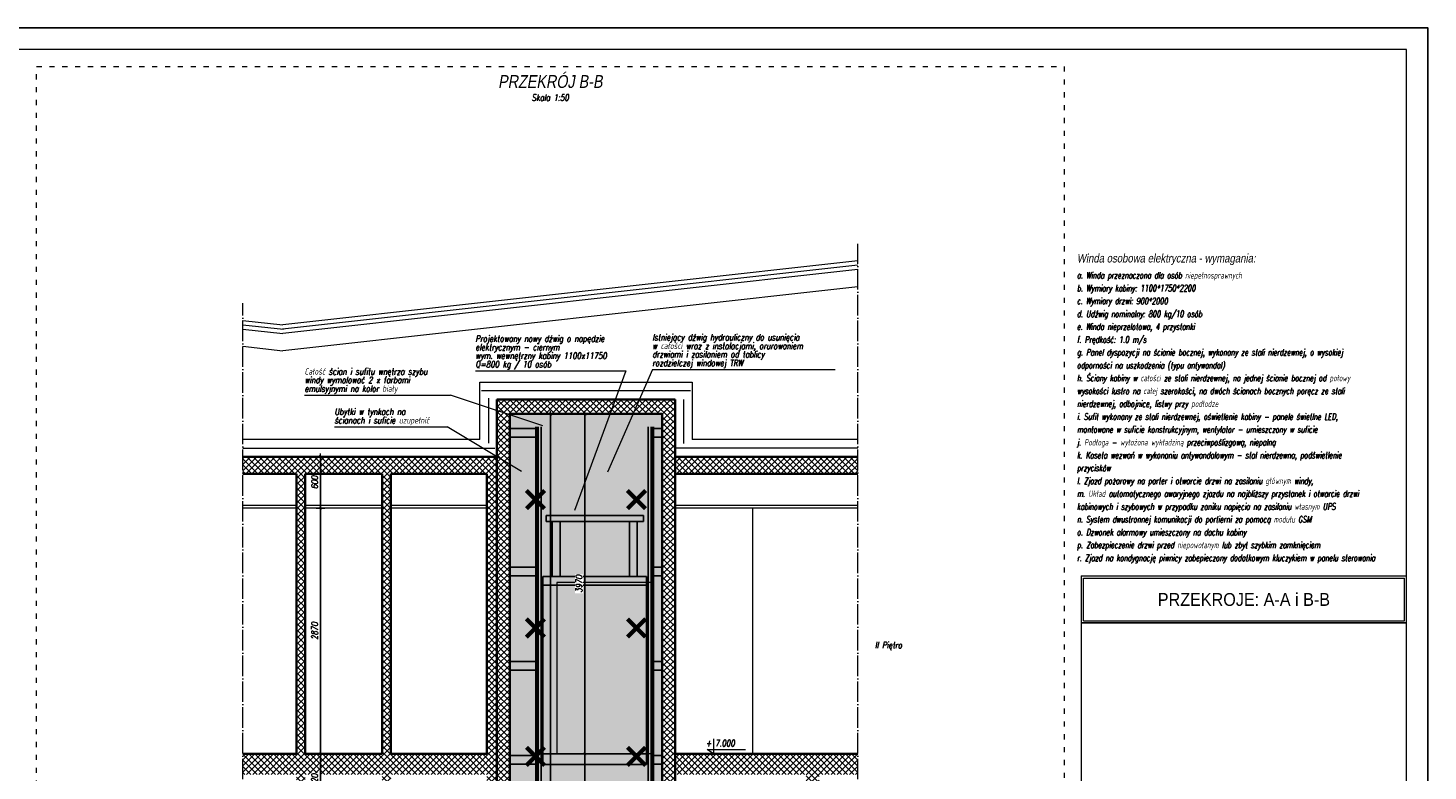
# Model space of a CAD drawing. Header units: millimetres. Extents: x 558 to 31258, y -5755 to 11028.
# Tile 58 of 58: x 29623 to 31258, y 10160 to 11028. Entities that reach past the tile are written whole.
import ezdxf
from ezdxf.enums import TextEntityAlignment as Align

# ---------------------------------------------------------------- set-up
doc = ezdxf.new("R2010")
doc.units = ezdxf.units.MM
doc.linetypes.add('ACAD_ISO03W100', pattern=[30, 12, -18])
doc.linetypes.add('ACAD_ISO04W100', pattern=[30, 24, -3, 0, -3])
doc.layers.add('K_Dzwig', color=10, linetype='Continuous')
for name, color, linetype, lineweight in [('K_Grube', 4, 'Continuous', 35), ('K_Kreskowanie', 8, 'Continuous', 5), ('K_Opis_zmienny', 2, 'Continuous', 13), ('K_Osie', 1, 'ACAD_ISO04W100', 5), ('K_Ramka', 7, 'Continuous', 18), ('K_Widokowe', 6, 'Continuous', 13), ('K_Wyburzenia', 8, 'Continuous', 5), ('K_Wymiarowanie', 84, 'Continuous', 13)]:
    doc.layers.add(name, color=color, linetype=linetype, lineweight=lineweight)
doc.styles.add('Podtytuł 50', font='arial.ttf', dxfattribs={"width": 0.8, "oblique": 10, "height": 10})
doc.styles.get("Standard").update_dxf_attribs({"font": 'arial.ttf'})
doc.styles.add('Tytuł 50', font='arial.ttf', dxfattribs={"width": 0.8, "oblique": 10, "height": 15})
doc.styles.add('Zwykły 20', font='romans.shx', dxfattribs={"width": 0.8, "oblique": 10, "height": 3})
doc.styles.add('Zwykły 50', font='romans.shx', dxfattribs={"width": 0.8, "oblique": 10, "height": 7.5})
doc.linetypes.add('GRADZINOWANIE', pattern='A,0.00254,-2.54,[134,ltypeshp.shx,S=2.54,R=0,X=-2.54,Y=0],-5.08,[134,ltypeshp.shx,S=2.54,R=180,X=2.54,Y=0],-2.54', length=10.16254)
doc.dimstyles.new('Skala_50', dxfattribs={"dimtxt": 7.5, "dimasz": 1, "dimexe": 1.25, "dimexo": 0.625, "dimgap": 3, "dimtad": 1, "dimdec": 1, "dimlfac": 10, "dimrnd": 0.5, "dimdsep": 46, "dimtxsty": 'Zwykły 50', "dimblk": 'Wymiar', "dimcen": 2.5, "dimse1": 1, "dimse2": 1, "dimazin": 0, "dimtfac": 1, "dimtdec": 1, "dimtix": 1, "dimtmove": 0, "dimatfit": 3, "dimfxl": 1, "dimtfill": 1, "dimarcsym": 0})
pattern_1 = [(45, (102.2885, 0), (-3.59210245, 3.59210245), []), (135, (102.2885, 0), (-3.59210245, -3.59210245), [])]

# ---------------------------------------------------------------- blocks, each defined once
blk = doc.blocks.new('gufy')
at = {"layer": 'K_Dzwig'}
for p, q in [((21600.8, -16077.5), (21631.2, -16077.5)), ((21600.8, -16087.6), (21631.2, -16087.6)), ((21631.2, -17478.6), (21631.2, -16075.5)), ((21632, -17478.6), (21632, -16075.5)), ((21634.1, -17478.6), (21634.1, -16075.5)), ((21637.4, -17478.6), (21637.4, -16075.5)), ((21762.6, -17478.6), (21762.6, -16075.5)), ((21766, -17478.6), (21766, -16075.5)), ((21768, -17478.6), (21768, -16075.5)), ((21768.8, -17478.6), (21768.8, -16075.5)), ((21778.8, -16077.5), (21768.8, -16077.5)), ((21778.8, -16087.6), (21768.8, -16087.6)), ((21756.9, -16179.2), (21643.3, -16179.2)), ((21643.3, -16186.2), (21643.3, -16179.2)), ((21756.9, -16186.2), (21643.3, -16186.2)), ((21650.5, -16250.2), (21650.5, -16186.2)), ((21659.5, -16250.2), (21659.5, -16186.2)), ((21740.6, -16250.2), (21740.6, -16186.2)), ((21749.6, -16250.2), (21749.6, -16186.2)), ((21756.9, -16186.2), (21756.9, -16179.2)), ((21600.8, -16239.5), (21631.2, -16239.5)), ((21600.8, -16249.6), (21631.2, -16249.6)), ((21639.6, -16469.8), (21639.6, -16250.2)), ((21760.6, -16250.2), (21639.6, -16250.2)), ((21760.6, -16469.8), (21760.6, -16250.2)), ((21778.8, -16239.5), (21768.8, -16239.5)), ((21778.8, -16249.6), (21768.8, -16249.6)), ((21760.6, -16260.5), (21639.6, -16260.5)), ((21600.8, -16349.5), (21631.2, -16349.5)), ((21778.8, -16349.5), (21768.8, -16349.5)), ((21600.8, -16359.6), (21631.2, -16359.6)), ((21778.8, -16359.6), (21768.8, -16359.6)), ((21600.8, -16459.5), (21631.2, -16459.5)), ((21760.6, -16457.5), (21639.6, -16457.5)), ((21778.8, -16459.5), (21768.8, -16459.5)), ((21600.8, -16469.6), (21631.2, -16469.6)), ((21760.6, -16469.8), (21639.6, -16469.8)), ((21778.8, -16469.6), (21768.8, -16469.6)), ((21600.8, -16569.5), (21631.2, -16569.5)), ((21778.8, -16569.5), (21768.8, -16569.5)), ((21600.8, -16579.6), (21631.2, -16579.6)), ((21778.8, -16579.6), (21768.8, -16579.6)), ((21600.8, -16679.5), (21631.2, -16679.5)), ((21600.8, -16689.6), (21631.2, -16689.6)), ((21778.8, -16679.5), (21768.8, -16679.5)), ((21778.8, -16689.6), (21768.8, -16689.6)), ((21600.8, -16789.5), (21631.2, -16789.5)), ((21778.8, -16789.5), (21768.8, -16789.5)), ((21600.8, -16799.6), (21631.2, -16799.6)), ((21778.8, -16799.6), (21768.8, -16799.6)), ((21600.8, -16899.5), (21631.2, -16899.5)), ((21778.8, -16899.5), (21768.8, -16899.5)), ((21600.8, -16909.6), (21631.2, -16909.6)), ((21778.8, -16909.6), (21768.8, -16909.6)), ((21600.8, -17009.5), (21631.2, -17009.5)), ((21600.8, -17019.6), (21631.2, -17019.6)), ((21778.8, -17009.5), (21768.8, -17009.5)), ((21778.8, -17019.6), (21768.8, -17019.6)), ((21600.8, -17119.5), (21631.2, -17119.5)), ((21600.8, -17129.6), (21631.2, -17129.6)), ((21778.8, -17119.5), (21768.8, -17119.5)), ((21778.8, -17129.6), (21768.8, -17129.6)), ((21600.8, -17229.5), (21631.2, -17229.5)), ((21778.8, -17229.5), (21768.8, -17229.5)), ((21600.8, -17239.6), (21631.2, -17239.6)), ((21778.8, -17239.6), (21768.8, -17239.6)), ((21600.8, -17339.5), (21631.2, -17339.5)), ((21778.8, -17339.5), (21768.8, -17339.5)), ((21600.8, -17349.6), (21631.2, -17349.6)), ((21778.8, -17349.6), (21768.8, -17349.6)), ((21600.8, -17449.5), (21631.2, -17449.5)), ((21600.8, -17459.6), (21631.2, -17459.6)), ((21760.6, -17458.5), (21639.4, -17458.5)), ((21639.4, -17540.5), (21639.4, -17458.5)), ((21760.6, -17540.5), (21760.6, -17458.5)), ((21778.8, -17449.5), (21768.8, -17449.5)), ((21778.8, -17459.6), (21768.8, -17459.6)), ((21631.2, -17478.6), (21637.4, -17478.6)), ((21768.8, -17478.6), (21762.6, -17478.6))]:
    blk.add_line(p, q, dxfattribs=at)
blk = doc.blocks.new('Wymiar')
for p, q in [((-3.8, 0), (3.8, 0)), ((0, -5), (0, 5))]:
    blk.add_line(p, q)
at = {"const_width": 0.5}
blk.add_lwpolyline([(-1.8, -1.8), (1.8, 1.8)], dxfattribs=at)
blk = doc.blocks.new('*D864')
at = {"layer": 'Defpoints', "color": 0}
for p in [(30233.2, 10577), (30245, 10577), (30253.5, 9097)]:
    blk.add_point(p, dxfattribs=at)
at = {"layer": 'K_Wymiarowanie', "color": 0, "lineweight": -2, "ltscale": 5}
blk.add_line((30233.2, 9098), (30233.2, 10576), dxfattribs=at)
at = {"layer": 'K_Wymiarowanie', "color": 0, "linetype": 'ByBlock', "lineweight": -2}
for p, rotation in [((30233.2, 10577), 90), ((30233.2, 9097), 270)]:
    blk.add_blockref('Wymiar', p, dxfattribs=dict(at, rotation=rotation))
at = {"layer": 'K_Wymiarowanie', "color": 0, "ltscale": 5, "insert": (30226.5, 9837), "char_height": 7.5, "attachment_point": 5, "rotation": 90, "style": 'Zwykły 50', "bg_fill": 3, "box_fill_scale": 1.1, "bg_fill_color": 256, "bg_fill_true_color": 13158600, "bg_fill_transparency": 0}
blk.add_mtext('14800', dxfattribs=at)
blk = doc.blocks.new('*D868')
at = {"layer": 'Defpoints', "color": 0}
for p in [(30273.3, 10180), (30291, 10180), (30302.4, 9830)]:
    blk.add_point(p, dxfattribs=at)
at = {"layer": 'K_Wymiarowanie', "color": 0, "lineweight": -2, "ltscale": 5}
blk.add_line((30273.3, 9831), (30273.3, 10179), dxfattribs=at)
at = {"layer": 'K_Wymiarowanie', "color": 0, "linetype": 'ByBlock', "lineweight": -2}
for p, rotation in [((30273.3, 10180), 90), ((30273.3, 9830), 270)]:
    blk.add_blockref('Wymiar', p, dxfattribs=dict(at, rotation=rotation))
at = {"layer": 'K_Wymiarowanie', "color": 0, "ltscale": 5, "insert": (30266.5, 10005), "char_height": 7.5, "attachment_point": 5, "rotation": 90, "style": 'Zwykły 50', "bg_fill": 3, "box_fill_scale": 1.1, "bg_fill_color": 256, "bg_fill_true_color": 13158600, "bg_fill_transparency": 0}
blk.add_mtext('3500', dxfattribs=at)
blk = doc.blocks.new('*D869')
at = {"layer": 'Defpoints', "color": 0}
for p in [(30273.3, 10577), (30311.6, 10577), (30291, 10180)]:
    blk.add_point(p, dxfattribs=at)
at = {"layer": 'K_Wymiarowanie', "color": 0, "lineweight": -2, "ltscale": 5}
blk.add_line((30273.3, 10181), (30273.3, 10576), dxfattribs=at)
at = {"layer": 'K_Wymiarowanie', "color": 0, "linetype": 'ByBlock', "lineweight": -2}
for p, rotation in [((30273.3, 10577), 90), ((30273.3, 10180), 270)]:
    blk.add_blockref('Wymiar', p, dxfattribs=dict(at, rotation=rotation))
at = {"layer": 'K_Wymiarowanie', "color": 0, "ltscale": 5, "insert": (30266.5, 10378.5), "char_height": 7.5, "attachment_point": 5, "rotation": 90, "style": 'Zwykły 50', "bg_fill": 3, "box_fill_scale": 1.1, "bg_fill_color": 256, "bg_fill_true_color": 13158600, "bg_fill_transparency": 0}
blk.add_mtext('3970', dxfattribs=at)
blk = doc.blocks.new('*D874')
at = {"layer": 'Defpoints', "color": 0}
for p in [(29964.6, 10180), (30014.3, 10180), (30008.3, 10118)]:
    blk.add_point(p, dxfattribs=at)
at = {"layer": 'K_Wymiarowanie', "color": 0, "lineweight": -2, "ltscale": 5}
blk.add_line((29964.6, 10119), (29964.6, 10179), dxfattribs=at)
at = {"layer": 'K_Wymiarowanie', "color": 0, "linetype": 'ByBlock', "lineweight": -2}
for p, rotation in [((29964.6, 10180), 90), ((29964.6, 10118), 270)]:
    blk.add_blockref('Wymiar', p, dxfattribs=dict(at, rotation=rotation))
at = {"layer": 'K_Wymiarowanie', "color": 0, "ltscale": 5, "insert": (29957.8, 10149), "char_height": 7.5, "attachment_point": 5, "rotation": 90, "style": 'Zwykły 50', "bg_fill": 3, "box_fill_scale": 1.1, "bg_fill_color": 256, "bg_fill_true_color": 13158600, "bg_fill_transparency": 0}
blk.add_mtext('620', dxfattribs=at)
blk = doc.blocks.new('*D875')
at = {"layer": 'Defpoints', "color": 0}
for p in [(29964.6, 10467), (30014.3, 10467), (30014.3, 10180)]:
    blk.add_point(p, dxfattribs=at)
at = {"layer": 'K_Wymiarowanie', "color": 0, "lineweight": -2, "ltscale": 5}
blk.add_line((29964.6, 10181), (29964.6, 10466), dxfattribs=at)
at = {"layer": 'K_Wymiarowanie', "color": 0, "linetype": 'ByBlock', "lineweight": -2}
for p, rotation in [((29964.6, 10467), 90), ((29964.6, 10180), 270)]:
    blk.add_blockref('Wymiar', p, dxfattribs=dict(at, rotation=rotation))
at = {"layer": 'K_Wymiarowanie', "color": 0, "ltscale": 5, "insert": (29957.8, 10323.5), "char_height": 7.5, "attachment_point": 5, "rotation": 90, "style": 'Zwykły 50', "bg_fill": 3, "box_fill_scale": 1.1, "bg_fill_color": 256, "bg_fill_true_color": 13158600, "bg_fill_transparency": 0}
blk.add_mtext('2870', dxfattribs=at)
blk = doc.blocks.new('*D876')
at = {"layer": 'Defpoints', "color": 0}
for p in [(29964.6, 10527), (30014.3, 10527), (30014.3, 10467)]:
    blk.add_point(p, dxfattribs=at)
at = {"layer": 'K_Wymiarowanie', "color": 0, "lineweight": -2, "ltscale": 5}
blk.add_line((29964.6, 10468), (29964.6, 10526), dxfattribs=at)
at = {"layer": 'K_Wymiarowanie', "color": 0, "linetype": 'ByBlock', "lineweight": -2}
for p, rotation in [((29964.6, 10527), 90), ((29964.6, 10467), 270)]:
    blk.add_blockref('Wymiar', p, dxfattribs=dict(at, rotation=rotation))
at = {"layer": 'K_Wymiarowanie', "color": 0, "ltscale": 5, "insert": (29957.8, 10497), "char_height": 7.5, "attachment_point": 5, "rotation": 90, "style": 'Zwykły 50', "bg_fill": 3, "box_fill_scale": 1.1, "bg_fill_color": 256, "bg_fill_true_color": 13158600, "bg_fill_transparency": 0}
blk.add_mtext('600', dxfattribs=at)

msp = doc.modelspace()

# ---------------------------------------------------------------- hatches: boundary and pattern name
at = {"layer": 'K_Kreskowanie', "ltscale": 5}
h = msp.add_hatch(dxfattribs=at)
h.set_pattern_fill('ANSI37', color=256, scale=1.6)
h.set_pattern_definition(pattern_1)
h.paths.add_polyline_path([(30378.679, 10594.004), (30170.679, 10594.004), (30170.679, 9077.004), (30378.679, 9077.004), (30378.679, 10594.004)], is_closed=False)
h.paths.add_polyline_path([(30363.679, 9097.004), (30185.679, 9097.004), (30185.679, 10577.004), (30363.679, 10577.004), (30363.679, 9097.004)], is_closed=False, flags=16)
h.paths.add_polyline_path([(30240.679, 9830.004), (30240.679, 10030.004), (30353.679, 10030.004), (30353.679, 9830.004), (30240.679, 9830.004)], is_closed=False, flags=0)
h.paths.add_polyline_path([(30240.679, 9480.004), (30240.679, 9680.004), (30353.679, 9680.004), (30353.679, 9480.004), (30240.679, 9480.004)], is_closed=False, flags=0)
h.paths.add_polyline_path([(30353.679, 10380.004), (30353.679, 10180.004), (30240.679, 10180.004), (30240.679, 10380.004), (30353.679, 10380.004)], is_closed=False, flags=0)
h.paths.add_polyline_path([(30353.679, 9397.004), (30353.679, 9197.004), (30240.679, 9197.004), (30240.679, 9397.004), (30353.679, 9397.004)], is_closed=False, flags=0)
h = msp.add_hatch(dxfattribs=at)
h.set_pattern_fill('ANSI37', color=256, scale=1.6)
h.set_pattern_definition(pattern_1)
h.paths.add_polyline_path([(30170.679, 10527.004), (29873.89, 10527.004), (29873.89, 10507.004), (29936.679, 10507.004), (29936.679, 10180.004), (29873.89, 10180.004), (29873.89, 10156.004), (29936.679, 10156.004), (29936.679, 9830.004), (29873.89, 9830.004), (29873.89, 9802.004), (29935.679, 9802.004), (29935.679, 9480.004), (29873.89, 9480.004), (29873.89, 9451.004), (30135.679, 9451.004), (30135.679, 9437.004), (30170.679, 9437.004), (30170.679, 10527.004)], is_closed=False)
h.paths.add_polyline_path([(30036.679, 10180.004), (29946.679, 10180.004), (29946.679, 10507.004), (30036.679, 10507.004), (30036.679, 10180.004)], is_closed=False, flags=16)
h.paths.add_polyline_path([(30158.679, 10180.004), (30046.679, 10180.004), (30046.679, 10507.004), (30158.679, 10507.004), (30158.679, 10180.004)], is_closed=False, flags=16)
h.paths.add_polyline_path([(30036.679, 9830.004), (29946.679, 9830.004), (29946.679, 10156.004), (30036.679, 10156.004), (30036.679, 9830.004)], is_closed=False, flags=16)
h.paths.add_polyline_path([(30158.679, 9830.004), (30046.679, 9830.004), (30046.679, 10156.004), (30158.679, 10156.004), (30158.679, 9830.004)], is_closed=False, flags=16)
h.paths.add_polyline_path([(30045.679, 9802.004), (30157.679, 9802.004), (30157.679, 9480.004), (30045.679, 9480.004), (30045.679, 9802.004)], is_closed=False, flags=16)
h.paths.add_polyline_path([(29945.679, 9802.004), (30035.679, 9802.004), (30035.679, 9480.004), (29945.679, 9480.004), (29945.679, 9802.004)], is_closed=False, flags=16)
h = msp.add_hatch(dxfattribs=at)
h.set_pattern_fill('ANSI37', color=256, scale=1.6)
h.set_pattern_definition(pattern_1)
h.paths.add_polyline_path([(30378.679, 10527.004), (30378.679, 10507.004), (30592.15, 10507.004), (30592.15, 10527.004), (30378.679, 10527.004)], is_closed=False)
h = msp.add_hatch(dxfattribs=at)
h.set_pattern_fill('ANSI37', color=256, scale=1.6)
h.set_pattern_definition(pattern_1)
h.paths.add_polyline_path([(30592.15, 9177.004), (30592.15, 9197.004), (30521.495, 9197.004), (30521.495, 9451.004), (30592.15, 9451.004), (30592.15, 9480.004), (30532.306, 9480.004), (30532.306, 9802.004), (30592.15, 9802.004), (30592.15, 9830.004), (30546.834, 9830.004), (30546.834, 10156.004), (30592.15, 10156.004), (30592.15, 10180.004), (30378.679, 10180.004), (30378.679, 10156.004), (30531.679, 10156.004), (30531.679, 9830.004), (30378.679, 9830.004), (30378.679, 9802.004), (30519.199, 9802.004), (30519.199, 9480.004), (30378.679, 9480.004), (30378.679, 9437.004), (30413.679, 9437.004), (30413.679, 9451.004), (30497.679, 9451.004), (30497.679, 9197.004), (30378.679, 9197.004), (30378.679, 9177.004), (30592.15, 9177.004)], is_closed=False)
at = {"layer": 'K_Wyburzenia'}
h = msp.add_hatch(dxfattribs=at)
h.set_pattern_fill('AR-CONC', color=256, scale=0.05)
h.set_pattern_definition([(50, (22945.816, 12065.275), (9.1092334, -0.796954), [0.9525, -10.4775]), (355, (22945.816, 12065.275), (-1.762171, 9.552842), [0.762, -8.382029]), (100.45144, (22946.575, 12065.209), (7.347062, 8.755888), [0.8095, -8.904512]), (46.1842, (22945.816, 12067.815), (13.553952, -2.102116), [1.42875, -15.71625]), (96.63556, (22946.946, 12067.64), (11.870207, 12.371306), [1.21425, -13.35678]), (351.18415, (22945.816, 12067.815), (11.870207, 12.371306), [1.142998, -12.572987]), (21, (22947.086, 12067.18), (7.5807196, -5.11326), [0.9525, -10.4775]), (326, (22947.086, 12067.18), (3.090101, 9.209398), [0.762, -8.382]), (71.45145, (22947.718, 12066.754), (10.670821, 4.096138), [0.8095, -8.904497]), (37.5, (22945.816, 12065.2752), (0.1544302, 4.227752), [0, -8.2804, 0, -8.509, 0, -8.41375]), (7.5, (22945.816, 12065.275), (3.340983, 5.0090287), [0, -4.8514, 0, -8.0899, 0, -3.20675]), (327.5, (22942.984, 12065.2752), (6.7795298, -0.2864372), [0, -3.175, 0, -9.906, 0, -13.1445]), (317.5, (22941.714, 12065.275), (7.406459, 1.2713246), [0, -4.1275, 0, -6.5786, 0, -9.3345])])
h.paths.add_polyline_path([(30185.679, 10577.004), (30185.679, 9097.004), (30363.679, 9097.004), (30363.679, 10577.004), (30185.679, 10577.004)], is_closed=False)

# ---------------------------------------------------------------- linework, layer by layer
at = {"layer": 'K_Grube', "ltscale": 5}
for p, q in [((30170.679, 10180.004), (30170.679, 10594.004)), ((30170.679, 10594.004), (30378.679, 10594.004)), ((30378.679, 10594.004), (30378.679, 10180.004)), ((30185.679, 10577.004), (30185.679, 9830.004)), ((30185.679, 10577.004), (30363.679, 10577.004)), ((30363.679, 10577.004), (30363.679, 9830.004)), ((30170.679, 10527.004), (29873.89, 10527.004)), ((30592.15, 10527.004), (30378.679, 10527.004)), ((29936.679, 10507.004), (29873.89, 10507.004)), ((29936.679, 10507.004), (29936.679, 10180.004)), ((29946.679, 10507.004), (29946.679, 10180.004)), ((30036.679, 10507.004), (29946.679, 10507.004)), ((30036.679, 10507.004), (30036.679, 10180.004)), ((30158.679, 10507.004), (30046.679, 10507.004)), ((30046.679, 10507.004), (30046.679, 10180.004)), ((30158.679, 10507.004), (30158.679, 10180.004)), ((30592.15, 10507.004), (30378.679, 10507.004)), ((29936.679, 10180.004), (29873.89, 10180.004)), ((30036.679, 10180.004), (29946.679, 10180.004)), ((30158.679, 10180.004), (30046.679, 10180.004)), ((30170.679, 10180.004), (30170.679, 9830.004)), ((30592.15, 10180.004), (30378.679, 10180.004)), ((30378.679, 10180.004), (30378.679, 9830.004))]:
    msp.add_line(p, q, dxfattribs=at)
at = {"layer": 'K_Kreskowanie', "ltscale": 5}
for p, q in [((30150.679, 10614.004), (30398.679, 10614.004)), ((30150.679, 10547.004), (30150.679, 10614.004)), ((30398.679, 10614.004), (30398.679, 10547.004)), ((30150.679, 10547.004), (29873.89, 10547.004)), ((30592.15, 10547.004), (30398.679, 10547.004))]:
    msp.add_line(p, q, dxfattribs=at)
at = {"layer": 'K_Kreskowanie', "linetype": 'GRADZINOWANIE', "ltscale": 0.8}
for p, q in [((30396.56, 10604.004), (30152.59, 10604.004)), ((30160.679, 10595.266), (30160.679, 10542.785)), ((30388.679, 10594.056), (30388.679, 10542.68)), ((29873.89, 10537.004), (30168.233, 10537.004)), ((30592.15, 10537.004), (30380.192, 10537.004))]:
    msp.add_line(p, q, dxfattribs=at)
at = {"layer": 'K_Opis_zmienny'}
for p, q in [((30145.538, 10627.538), (30321.11, 10627.538)), ((30352.153, 10629.088), (30565.517, 10629.088)), ((29946.049, 10599.14), (30116.356, 10599.14)), ((29980.919, 10562.119), (30112.608, 10562.119)), ((30199.318, 10509.877), (30112.608, 10562.119)), ((30423.598, 10197.504), (30423.598, 10180.004)), ((30416.098, 10185.004), (30461.098, 10185.004)), ((30423.598, 10180.004), (30416.098, 10185.004))]:
    msp.add_line(p, q, dxfattribs=at)
at = {"layer": 'K_Osie'}
for p, q in [((30592.15, 9157.004), (30592.15, 10775.837)), ((29873.89, 9157.004), (29873.89, 10706.286))]:
    msp.add_line(p, q, dxfattribs=at)
at = {"layer": 'K_Ramka'}
for p, q in [((30853.02, 10387.836), (30853.02, 8952.836)), ((30853.02, 10387.836), (31233.02, 10387.836)), ((30853.02, 10387.836), (30853.02, 8952.836)), ((30855.52, 10385.336), (31230.52, 10385.336)), ((30855.52, 10335.336), (30855.52, 10385.336)), ((31230.52, 10335.336), (31230.52, 10385.336)), ((30855.52, 10335.336), (31230.52, 10335.336)), ((30853.02, 10332.836), (31233.02, 10332.836)), ((31233.02, 10332.836), (30853.02, 10332.836))]:
    msp.add_line(p, q, dxfattribs=at)
at = {"layer": 'K_Widokowe', "linetype": 'GRADZINOWANIE', "ltscale": 0.35}
for p, q in [((30592.15, 10750.806), (29920.126, 10675.984)), ((29873.89, 10681.255), (29921.232, 10675.984))]:
    msp.add_line(p, q, dxfattribs=at)
at = {"layer": 'K_Widokowe', "ltscale": 5}
for p, q in [((30592.15, 10755.837), (29920.679, 10681.076)), ((30592.15, 10745.775), (29920.679, 10671.015)), ((30592.15, 10725.651), (29920.679, 10650.891)), ((29873.89, 10686.286), (29920.679, 10681.076)), ((29873.89, 10676.224), (29920.679, 10671.015)), ((29873.89, 10656.1), (29920.679, 10650.891)), ((29936.679, 10470.004), (29873.89, 10470.004)), ((29936.679, 10467.004), (29873.89, 10467.004)), ((30036.679, 10470.004), (29946.679, 10470.004)), ((30036.679, 10467.004), (29946.679, 10467.004)), ((30158.679, 10470.004), (30046.679, 10470.004)), ((30158.679, 10467.004), (30046.679, 10467.004)), ((30592.15, 10470.004), (30378.679, 10470.004)), ((30592.15, 10467.004), (30378.679, 10467.004)), ((30468.952, 10467.004), (30468.952, 10180.004))]:
    msp.add_line(p, q, dxfattribs=at)
at = {"layer": 'K_Widokowe', "color": 10, "ltscale": 5}
for p, q in [((30240.679, 10380.004), (30240.679, 10180.004)), ((30353.679, 10380.004), (30240.679, 10380.004)), ((30353.679, 10380.004), (30353.679, 10180.004)), ((30353.679, 10180.004), (30240.679, 10180.004))]:
    msp.add_line(p, q, dxfattribs=at)
at = {"layer": 'K_Wyburzenia', "color": 9, "const_width": 5}
for points in [[(30323.072, 10487.611), (30344.285, 10466.398)], [(30344.285, 10487.611), (30323.072, 10466.398)], [(30323.072, 10337.611), (30344.285, 10316.398)], [(30344.285, 10337.611), (30323.072, 10316.398)], [(30323.072, 10187.611), (30344.285, 10166.398)], [(30344.285, 10187.611), (30323.072, 10166.398)]]:
    msp.add_lwpolyline(points, dxfattribs=at)

# ---------------------------------------------------------------- block references
at = {"layer": 'K_Wymiarowanie'}
msp.add_blockref('gufy', (8584.854, 26637.497), dxfattribs=at)

# ---------------------------------------------------------------- texts
at = {"layer": 'K_Opis_zmienny', "oblique": 10, "width": 0.8}
for s, height, style, p in [('PRZEKRÓJ B-B', 15, 'Tytuł 50', (30233.02, 10965.336)), ('Skala 1:50', 7.5, 'Zwykły 50', (30233.02, 10946.586))]:
    msp.add_text(s, height=height, dxfattribs=dict(at, style=style)).set_placement(p, align=Align.MIDDLE_CENTER)
at = {"layer": 'K_Opis_zmienny', "style": 'Zwykły 50', "oblique": 10, "width": 0.8}
for s, p in [('Projektowany nowy dźwig o napędzie', (30145.538, 10665.038)), ('w całości wraz z instalacjami, orurowaniem', (30352.153, 10656.588)), ('Istniejący dźwig hydrauliczny do usunięcia', (30352.153, 10666.588)), ('wym. wewnętrzny kabiny 1100x11750', (30145.538, 10645.038)), ('elektrycznym - ciernym', (30145.538, 10655.038)), ('drzwiami i zasilaniem od tablicy', (30352.153, 10646.588)), ('Całość ścian i sufitu wnętrza szybu', (29946.049, 10626.64)), ('Q=800 kg / 10 osób', (30145.538, 10635.038)), ('rozdzielczej windowej TRW', (30352.153, 10636.588)), ('windy wymalować 2 x farbami', (29946.049, 10616.64)), ('emulsyjnymi na kolor biały', (29946.049, 10606.64)), ('Ubytki w tynkach na', (29980.919, 10579.619)), ('ścianach i suficie uzupełnić', (29980.919, 10569.619)), ('II Piętro', (30612.15, 10307.004)), ('+ 7.000', (30414.598, 10192.504))]:
    msp.add_text(s, height=7.5, dxfattribs=at).set_placement(p, align=Align.MIDDLE_LEFT)
at = {"layer": 'K_Ramka', "oblique": 10}
for s, height, style, width, p in [('Winda osobowa elektryczna - wymagania: ', 10, 'Podtytuł 50', 0.8, (30848.02, 10758.915)), ('a. Winda przeznaczona dla osób niepełnosprawnych', 7.5, 'Zwykły 20', 0.7, (30848.02, 10738.915)), ('b. Wymiary kabiny: 1100*1750*2200', 7.5, 'Zwykły 20', 0.7, (30848.02, 10723.915)), ('c. Wymiary drzwi: 900*2000', 7.5, 'Zwykły 20', 0.7, (30848.02, 10708.915)), ('d. Udźwig nominalny: 800 kg/10 osób', 7.5, 'Zwykły 20', 0.7, (30848.02, 10693.915)), ('e. Winda nieprzelotowa, 4 przystanki', 7.5, 'Zwykły 20', 0.7, (30848.02, 10678.915)), ('f. Prędkość: 1.0 m/s', 7.5, 'Zwykły 20', 0.7, (30848.02, 10663.915)), ('g. Panel dyspozycji na ścianie bocznej, wykonany ze stali nierdzewnej, o wysokiej', 7.5, 'Zwykły 20', 0.7, (30848.02, 10648.915)), ('odporności na uszkodzenia (typu antywandal)', 7.5, 'Zwykły 20', 0.7, (30848.02, 10633.915)), ('h. Ściany kabiny w całości ze stali nierdzewnej, na jednej ścianie bocznej od połowy', 7.5, 'Zwykły 20', 0.7, (30848.02, 10618.915)), ('wysokości lustro na całej szerokości, na dwóch ścianach bocznych poręcz ze stali', 7.5, 'Zwykły 20', 0.7, (30848.02, 10603.915)), ('i. Sufit wykonany ze stali nierdzewnej, oświetlenie kabiny - panele świetlne LED,', 7.5, 'Zwykły 20', 0.7, (30848.02, 10573.915)), ('nierdzewnej, odbojnice, listwy przy podłodze', 7.5, 'Zwykły 20', 0.7, (30848.02, 10588.915)), ('montowane w suficie konstrukcyjnym, wentylator - umieszczony w suficie', 7.5, 'Zwykły 20', 0.7, (30848.02, 10558.915)), ('j. Podłoga - wyłożona wykładziną przeciwpoślizgową, niepalną', 7.5, 'Zwykły 20', 0.7, (30848.02, 10543.915)), ('k. Kaseta wezwań w wykonaniu antywandalowym - stal nierdzewna, podświetlenie', 7.5, 'Zwykły 20', 0.7, (30848.02, 10528.915)), ('przycisków', 7.5, 'Zwykły 20', 0.7, (30848.02, 10513.915)), ('l. Zjazd pożarowy na parter i otwarcie drzwi na zasilaniu głównym windy,', 7.5, 'Zwykły 20', 0.7, (30848.02, 10498.915)), ('m. Układ automatycznego awaryjnego zjazdu na najbliższy przystanek i otwarcie drzwi', 7.5, 'Zwykły 20', 0.7, (30848.02, 10483.915)), ('kabinowych i szybowych w przypadku zaniku napięcia na zasilaniu własnym UPS', 7.5, 'Zwykły 20', 0.7, (30848.02, 10468.915)), ('n. System dwustronnej komunikacji do portierni za pomocą modułu GSM', 7.5, 'Zwykły 20', 0.7, (30848.02, 10453.915)), ('o. Dzwonek alarmowy umieszczony na dachu kabiny', 7.5, 'Zwykły 20', 0.7, (30848.02, 10438.915)), ('p. Zabezpieczenie drzwi przed niepowołanym lub zbyt szybkim zamknięciem', 7.5, 'Zwykły 20', 0.7, (30848.02, 10423.915)), ('r. Zjazd na kondygnację piwnicy zabepieczony dodatkowym kluczykiem w panelu sterowania', 7.5, 'Zwykły 20', 0.7, (30848.02, 10408.915))]:
    msp.add_text(s, height=height, dxfattribs=dict(at, style=style, width=width)).set_placement(p, align=Align.MIDDLE_LEFT)
at = {"layer": 'K_Ramka', "width": 0.9}
msp.add_text('PRZEKROJE: A-A i B-B', height=15, dxfattribs=at).set_placement((31043.02, 10360.336), align=Align.MIDDLE_CENTER)

# ---------------------------------------------------------------- next in the draw order: dimensions: what is measured, and where the dimension line sits
at = {"layer": 'K_Wymiarowanie', "ltscale": 5}
dim = msp.add_linear_dim(base=(30233.228, 10577.004), p1=(30253.517, 9097.004), p2=(30245.012, 10577.004), angle=90, dimstyle='Skala_50', dxfattribs=at)
dim.commit()
dim.dimension.update_dxf_attribs({"geometry": '*D864', "text_midpoint": (30226.478, 9837.004)})
dim = msp.add_linear_dim(base=(29964.581, 10180.004), p1=(30008.286, 10118.004), p2=(30014.332, 10180.004), angle=90, dimstyle='Skala_50', override={"dimtmove": 1}, dxfattribs=at)
dim.commit()
dim.dimension.update_dxf_attribs({"geometry": '*D874', "text_midpoint": (29957.831, 10149.004)})

# ---------------------------------------------------------------- next in the draw order: linework, layer by layer
at = {"layer": 'K_Opis_zmienny'}
msp.add_line((30224.13, 10563.257), (30116.356, 10599.14), dxfattribs=at)
at = {"layer": 'K_Wyburzenia', "color": 9, "const_width": 5}
for points in [[(30205.072, 10487.611), (30226.285, 10466.398)], [(30226.285, 10487.611), (30205.072, 10466.398)], [(30205.072, 10337.611), (30226.285, 10316.398)], [(30226.285, 10337.611), (30205.072, 10316.398)], [(30205.072, 10187.611), (30226.285, 10166.398)], [(30226.285, 10187.611), (30205.072, 10166.398)]]:
    msp.add_lwpolyline(points, dxfattribs=at)

# ---------------------------------------------------------------- next in the draw order: dimensions: what is measured, and where the dimension line sits
at = {"layer": 'K_Wymiarowanie', "ltscale": 5}
for base, p1, p2, picture, middle in [((29964.581, 10467.004), (30014.332, 10180.004), (30014.332, 10467.004), '*D875', (29957.831, 10323.504)), ((30273.283, 10180.004), (30302.393, 9830.004), (30291.024, 10180.004), '*D868', (30266.533, 10005.004))]:
    dim = msp.add_linear_dim(base=base, p1=p1, p2=p2, angle=90, dimstyle='Skala_50', override={"dimtmove": 1}, dxfattribs=at)
    dim.commit()
    dim.dimension.update_dxf_attribs({"geometry": picture, "text_midpoint": middle})

# ---------------------------------------------------------------- next in the draw order: dimensions: what is measured, and where the dimension line sits
for base, p1, p2, picture, middle in [((30273.283, 10577.004), (30291.024, 10180.004), (30311.596, 10577.004), '*D869', (30266.533, 10378.504)), ((29964.581, 10527.004), (30014.332, 10467.004), (30014.332, 10527.004), '*D876', (29957.831, 10497.004))]:
    dim = msp.add_linear_dim(base=base, p1=p1, p2=p2, angle=90, dimstyle='Skala_50', override={"dimtmove": 1}, dxfattribs=at)
    dim.commit()
    dim.dimension.update_dxf_attribs({"geometry": picture, "text_midpoint": middle})

# ---------------------------------------------------------------- next in the draw order: linework, layer by layer
at = {"layer": 'Defpoints'}
msp.add_lwpolyline([(28288.02, 8927.836), (31258.02, 8927.836), (31258.02, 11027.836), (28288.02, 11027.836)], close=True, dxfattribs=at)
at = {"layer": 'K_Opis_zmienny'}
for p, q in [((30321.11, 10627.538), (30261.333, 10464.324)), ((30352.153, 10629.088), (30299.622, 10509.198))]:
    msp.add_line(p, q, dxfattribs=at)
at = {"layer": 'K_Opis_zmienny', "linetype": 'ACAD_ISO03W100', "ltscale": 0.5}
msp.add_lwpolyline([(29633.02, 10982.836), (30833.02, 10982.836), (30833.02, 8972.836), (29633.02, 8972.836)], close=True, dxfattribs=at)
at = {"layer": 'K_Ramka'}
msp.add_lwpolyline([(28313.02, 8952.836), (31233.02, 8952.836), (31233.02, 11002.836), (28313.02, 11002.836)], close=True, dxfattribs=at)

doc.saveas('drawing.dxf')
